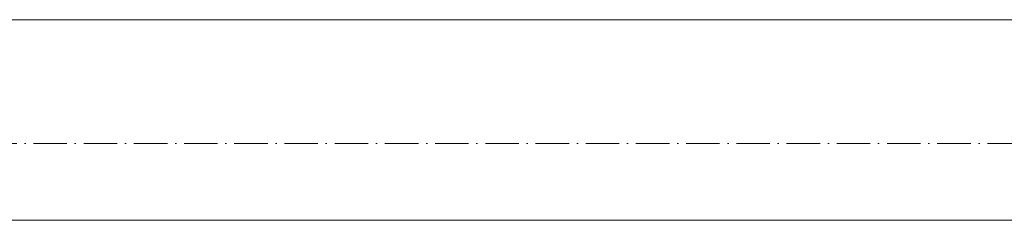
# Model space of a CAD drawing. Header units: millimetres. Extents: x -25607 to 9385, y 1894 to 10168.
# Tile 17 of 181: x -22646 to -19703, y 5770 to 6370. Entities that reach past the tile are written whole.
import ezdxf

# ---------------------------------------------------------------- set-up
doc = ezdxf.new("R2010")
doc.units = ezdxf.units.MM
doc.linetypes.add('Čerchovaná', pattern=[150, 100, -25, 0, -25])
doc.layers.add('A-FLOR-LEVL', color=51, linetype='Continuous', lineweight=5)
doc.layers.add('S-BEAM', color=12, linetype='Continuous', lineweight=9)

msp = doc.modelspace()

# ---------------------------------------------------------------- linework, layer by layer
at = {"layer": 'A-FLOR-LEVL', "linetype": 'Čerchovaná'}
msp.add_line((-25606.8, 6000), (-4574.7, 6000), dxfattribs=at)
at = {"layer": 'S-BEAM'}
for p, q in [((-24130, 6370), (-18195, 6370)), ((-18195, 6370), (-23815, 6370)), ((-5214.6, 5770), (-24630, 5770)), ((-5900, 5770), (-24130, 5770))]:
    msp.add_line(p, q, dxfattribs=at)

doc.saveas('drawing.dxf')
